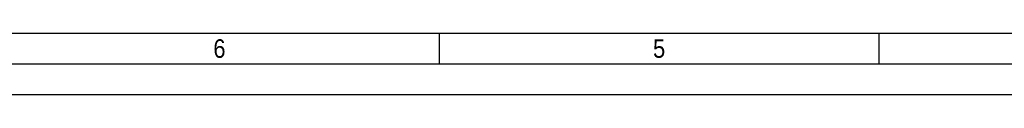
# Paper-space layout 'Blatt-1' of a CAD drawing. Header units: millimetres. Extents: x 0 to 594, y 0 to 420.
# Tile 2 of 19: x 165 to 325, y 0 to 10. Entities that reach past the tile are written whole.
import ezdxf
from ezdxf.enums import TextEntityAlignment as Align

# ---------------------------------------------------------------- set-up
doc = ezdxf.new("R2010")
doc.units = ezdxf.units.MM
doc.layers.add('LAYER0', color=7, linetype='Continuous')
doc.styles.add('VERO0-osifont', font='osifont-2014-11-14.ttf')

# ---------------------------------------------------------------- blocks, each defined once
blk = doc.blocks.new('Entity set 0')
at = {"layer": 'LAYER0', "color": 4, "linetype": 'Continuous'}
blk.add_line((25, 10), (584, 10), dxfattribs=at)
at = {"layer": 'LAYER0', "color": 252, "linetype": 'Continuous'}
for p, q in [((233.37, 10), (233.37, 5)), ((304.5, 10), (304.5, 5)), ((589, 5), (20, 5)), ((594, 0), (0, 0))]:
    blk.add_line(p, q, dxfattribs=at)
at = {"layer": 'LAYER0', "color": 7, "linetype": 'Continuous', "style": 'VERO0-osifont'}
for s, width, p, p2 in [('6', 0.975837, (196.83, 6), (198.79, 6)), ('5', 0.976716, (267.95, 6), (269.93, 6))]:
    blk.add_text(s, height=3, dxfattribs=dict(at, width=width)).set_placement(p, p2, align=Align.FIT)

psp = doc.layouts.new('Blatt-1')

# ---------------------------------------------------------------- block references
at = {"layer": 'LAYER0', "color": 4, "linetype": 'Continuous'}
psp.add_blockref('Entity set 0', (0, 0), dxfattribs=at)

doc.saveas('drawing.dxf')
